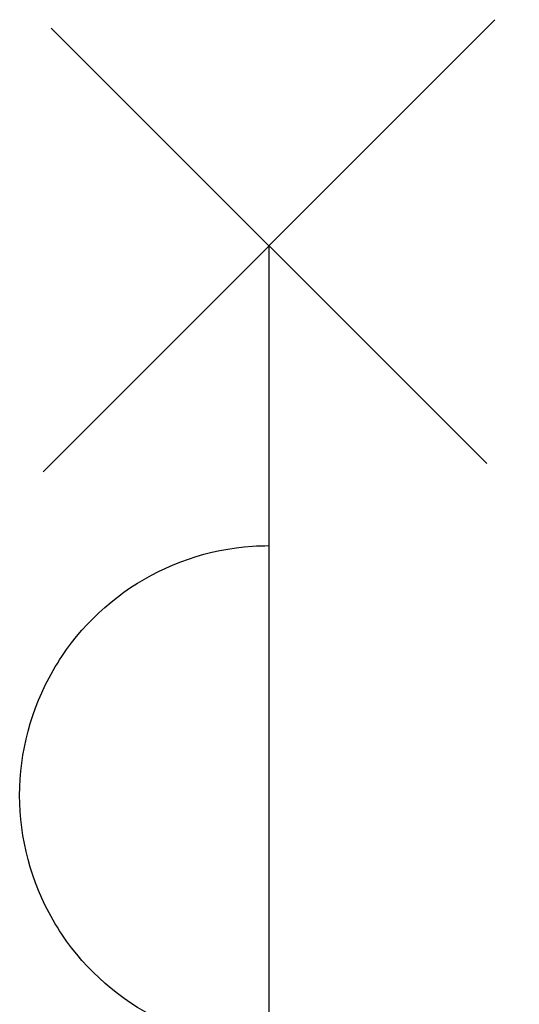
# Model space of a CAD drawing. Header units: millimetres. Extents: x 20872 to 297961, y -293704 to 213007.
# Tile 17 of 256: x 73979 to 74124, y -138295 to -138010. Entities that reach past the tile are written whole.
import ezdxf
from ezdxf.xclip import XClip

# ---------------------------------------------------------------- set-up
doc = ezdxf.new("R2010")
doc.units = ezdxf.units.MM
doc.header["$LTSCALE"] = 100
doc.header["$XCLIPFRAME"] = 2
doc.layers.add('A--L65--_beveiligingsinstallaties', color=8, linetype='Continuous')
doc.layers.add('XREFS', color=9, linetype='Continuous')

# ---------------------------------------------------------------- blocks, each defined once
blk = doc.blocks.new('65_60min_zelfsl_brandw_01_P03_BV')
at = {"color": 1, "lineweight": -2}
blk.add_line((0, -521.1), (0, 521.1), dxfattribs=at)
at = {"color": 1, "ltscale": 2}
for points in [[(-65.52, 455.58), (65.52, 586.62)], [(63.14, 457.96), (-63.14, 584.24)]]:
    blk.add_lwpolyline(points, dxfattribs=at)
blk.add_lwpolyline([(0, -434.18, 1), (0, -289.45, -1), (0, -144.73, 1), (0, 0, -1), (0, 144.73, 1), (0, 289.45, -1), (0, 434.18)], format="xyb", dxfattribs=at)
blk = doc.blocks.new('2016-02-04 100 begane grond bestaand')
at = {"layer": 'A--L65--_beveiligingsinstallaties', "color": 8, "linetype": 'Continuous', "lineweight": -3, "rotation": 0.01560145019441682}
blk.add_blockref('65_60min_zelfsl_brandw_01_P03_BV', (74052.54, 11403.75), dxfattribs=at)

msp = doc.modelspace()

# ---------------------------------------------------------------- block references
at = {"layer": 'XREFS'}
ref = msp.add_blockref('2016-02-04 100 begane grond bestaand', (-1, -150000.38), dxfattribs=at)
XClip(ref).set_block_clipping_path([(116767.0762143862, 29769.3836009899), (164491.5066313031, 13442.9004429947), (179861.076214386, 13442.9004429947), (179861.076214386, -11696.8579780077), (20873.0762143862, -11696.8579780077), (20873.0762143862, 82263.1420219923), (116767.0762143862, 82263.1420219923)])

doc.saveas('drawing.dxf')
